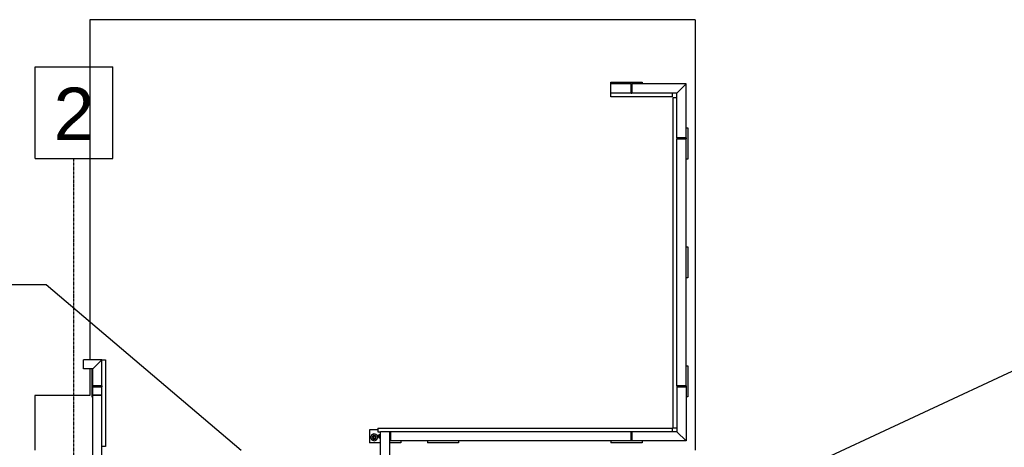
# Model space of a CAD drawing. Header units: millimetres. Extents: x -434 to 57429, y 89 to 37431.
# Tile 13 of 24: x 15124 to 20492, y 35099 to 37431. Entities that reach past the tile are written whole.
import ezdxf

# ---------------------------------------------------------------- set-up
doc = ezdxf.new("R2010")
doc.units = ezdxf.units.MM
doc.linetypes.add('DXK_LINE_DOT3', pattern=[5.9187, 2.979, -0.9799, 0.9799, -0.9799])
doc.styles.add('Arial', font='ARIAL.TTF', dxfattribs={"height": 0.2})

# ---------------------------------------------------------------- blocks, each defined once
blk = doc.blocks.new('GridLine-5327 - 1324')
at = {"color": 6}
for p, q in [((15208.7, 37174.3), (15631.3, 37174.3)), ((15208.7, 36674.3), (15208.7, 37174.3)), ((15631.3, 36674.3), (15631.3, 37174.3)), ((15208.7, 36674.3), (15631.3, 36674.3))]:
    blk.add_line(p, q, dxfattribs=at)
at = {"color": 6, "linetype": 'DXK_LINE_DOT3'}
blk.add_line((15420, 2674.3), (15420, 36674.3), dxfattribs=at)
at = {"color": 7, "style": 'Arial'}
blk.add_text('2', height=286.5, dxfattribs=at).set_placement((15308.7, 36774.3))
blk = doc.blocks.new('Bolt-6275 - 1285')
at = {"color": 7}
for p, q in [((36606.2, 3783), (36608.2, 3783)), ((36606.2, 3763), (36608.2, 3763)), ((36608.2, 3763), (36608.2, 3783)), ((36616.2, 3781.5), (36608.2, 3781.5)), ((36608.2, 3773), (36616.2, 3773)), ((36608.2, 3764.5), (36616.2, 3764.5)), ((36616.2, 3764.5), (36616.2, 3781.5)), ((36616.2, 3778), (36624.2, 3778)), ((36616.2, 3768), (36624.2, 3768)), ((36624.2, 3768.7), (36624.2, 3778)), ((36624.2, 3768), (36624.2, 3768.7))]:
    blk.add_line(p, q, dxfattribs=at)
blk = doc.blocks.new('Part-3645 - 1285')
at = {"color": 7}
for p, q in [((36556.2, 4305.8), (36606.2, 4305.8)), ((36556.2, 4305.8), (36556.2, 3748)), ((36606.2, 4305.8), (36606.2, 3748)), ((36556.2, 3748), (36606.2, 3748))]:
    blk.add_line(p, q, dxfattribs=at)
blk = doc.blocks.new('Bolt-6239 - 1285')
at = {"color": 7}
for p, q in [((36635.7, 3787.5), (36630.3, 3778)), ((36630.3, 3778), (36635.7, 3768.5)), ((36646.7, 3787.5), (36635.7, 3787.5)), ((36635.7, 3768.5), (36646.7, 3768.5)), ((36652.2, 3778), (36646.7, 3787.5)), ((36646.7, 3768.5), (36652.2, 3778))]:
    blk.add_line(p, q, dxfattribs=at)
for radius, start, end in [(18.5, 30, 210), (18.5, 210, 30), (6, 30, 210), (6, 210, 30)]:
    blk.add_arc((36641.2, 3778), radius, start, end, dxfattribs=at)
blk = doc.blocks.new('Part-3606 - 1285')
at = {"color": 7}
for p, q in [((38126.2, 4305.8), (38176.2, 4305.8)), ((38126.2, 4305.8), (38126.2, 3548.4)), ((38176.2, 4305.8), (38176.2, 3548.4)), ((38126.2, 3548.4), (38176.2, 3548.4))]:
    blk.add_line(p, q, dxfattribs=at)
blk = doc.blocks.new('Part-3716 - 1285')
at = {"color": 7}
for p, q in [((34971.1, 5500), (36311.1, 5500)), ((36391.1, 5500), (36541.2, 5500)), ((36624.2, 5500), (36626.2, 5500)), ((38106.2, 5500), (38108.2, 5500)), ((38191.2, 5500), (38341.2, 5500)), ((38421.2, 5500), (38491.2, 5500)), ((38491.2, 3887.7), (38491.2, 5500)), ((34891.2, 3897.7), (34891.2, 3898.7)), ((34891.2, 1500), (34891.2, 3847.7)), ((38491.2, 3550), (38491.2, 3847.7)), ((38191.2, 3405.3), (38191.2, 3550)), ((38191.2, 3550), (38491.2, 3550)), ((38191.2, 1500), (38191.2, 3355.3)), ((34891.2, 1500), (38191.2, 1500))]:
    blk.add_line(p, q, dxfattribs=at)
blk = doc.blocks.new('Part-4944 - 1285')
at = {"color": 7}
for p, q in [((38176.2, 3548.4), (38126.2, 3548.4)), ((38126.2, 3548.4), (38126.2, 3503)), ((38176.2, 3548.4), (38176.2, 3503)), ((38176.2, 3503), (38126.2, 3503))]:
    blk.add_line(p, q, dxfattribs=at)
blk = doc.blocks.new('Part-6130 - 1285')
at = {"color": 7}
for p, q in [((34991.1, 3498), (34941.1, 3498)), ((34941.1, 3498), (34941.1, 2150)), ((34991.1, 3498), (34991.1, 2150)), ((34991.1, 2150), (34941.1, 2150))]:
    blk.add_line(p, q, dxfattribs=at)
blk = doc.blocks.new('Part-4405 - 1285')
at = {"color": 7}
for p, q in [((35181.1, 1840), (35181.1, 1850)), ((35351.1, 1840), (35181.1, 1840)), ((35351.1, 1850), (35351.1, 1840))]:
    blk.add_line(p, q, dxfattribs=at)
blk = doc.blocks.new('Part-4407 - 1285')
at = {"color": 7}
for p, q in [((34991.1, 1900), (34941.1, 1850)), ((34991.1, 1900), (35236.1, 1900)), ((35236.1, 1900), (35236.1, 1850)), ((34941.1, 1850), (35236.1, 1850))]:
    blk.add_line(p, q, dxfattribs=at)
blk = doc.blocks.new('Part-4408 - 1285')
at = {"color": 7}
for p, q in [((35016.1, 1900), (35016.1, 1920)), ((35016.1, 1920), (35351.1, 1920)), ((35351.1, 1920), (35351.1, 1900))]:
    blk.add_line(p, q, dxfattribs=at)
blk = doc.blocks.new('Part-4411 - 1285')
at = {"color": 7}
for p, q in [((34931.1, 2260), (34941.1, 2260)), ((34931.1, 2090), (34931.1, 2260)), ((34941.1, 2090), (34931.1, 2090))]:
    blk.add_line(p, q, dxfattribs=at)
blk = doc.blocks.new('Part-4425 - 1285')
at = {"color": 7}
for p, q in [((34991.1, 3728), (35011.1, 3728)), ((35011.1, 3728), (35011.1, 1925)), ((35011.1, 1925), (34991.1, 1925))]:
    blk.add_line(p, q, dxfattribs=at)
blk = doc.blocks.new('Part-4426 - 1285')
at = {"color": 7}
for p, q in [((34991.1, 2145), (34941.1, 2145)), ((34941.1, 2145), (34941.1, 1850)), ((34991.1, 2145), (34991.1, 1900)), ((34991.1, 1900), (34941.1, 1850))]:
    blk.add_line(p, q, dxfattribs=at)
blk = doc.blocks.new('Part-4467 - 1285')
at = {"color": 7}
for p, q in [((35241.1, 1900), (35236.1, 1900)), ((35236.1, 1850), (35236.1, 1900)), ((35241.1, 1850), (35241.1, 1900)), ((35241.1, 1850), (35236.1, 1850))]:
    blk.add_line(p, q, dxfattribs=at)
blk = doc.blocks.new('Part-4473 - 1285')
at = {"color": 7}
for p, q in [((34941.1, 2145), (34941.1, 2150)), ((34941.1, 2150), (34991.1, 2150)), ((34991.1, 2145), (34991.1, 2150)), ((34941.1, 2145), (34991.1, 2145))]:
    blk.add_line(p, q, dxfattribs=at)
blk = doc.blocks.new('Part-6184 - 1285')
at = {"color": 7}
for p, q in [((34931.1, 3558), (34941.1, 3558)), ((34931.1, 3388), (34931.1, 3558)), ((34941.1, 3388), (34931.1, 3388))]:
    blk.add_line(p, q, dxfattribs=at)
blk = doc.blocks.new('Part-4945 - 1285')
at = {"color": 7}
for p, q in [((38106.2, 3355.3), (38106.2, 3828)), ((38106.2, 3828), (38126.2, 3828)), ((38126.2, 3355.3), (38106.2, 3355.3))]:
    blk.add_line(p, q, dxfattribs=at)
blk = doc.blocks.new('Part-4954 - 1285')
at = {"color": 7}
for p, q in [((38126.2, 3498), (38126.2, 3503)), ((38126.2, 3503), (38176.2, 3503)), ((38126.2, 3498), (38176.2, 3498)), ((38176.2, 3498), (38176.2, 3503))]:
    blk.add_line(p, q, dxfattribs=at)
blk = doc.blocks.new('Part-4957 - 1285')
at = {"color": 7}
for p, q in [((38181.2, 3558), (38176.2, 3558)), ((38181.2, 3405.3), (38181.2, 3558))]:
    blk.add_line(p, q, dxfattribs=at)
blk = doc.blocks.new('Part-4988 - 1285')
at = {"color": 7}
for p, q in [((38176.2, 3405.3), (38126.2, 3355.3)), ((38176.2, 3405.3), (38226.2, 3405.3)), ((38226.2, 3405.3), (38226.2, 3355.3)), ((38126.2, 3355.3), (38226.2, 3355.3))]:
    blk.add_line(p, q, dxfattribs=at)
blk = doc.blocks.new('Part-4989 - 1285')
at = {"color": 7}
for p, q in [((38176.2, 3498), (38126.2, 3498)), ((38126.2, 3498), (38126.2, 3355.3)), ((38176.2, 3498), (38176.2, 3405.3)), ((38176.2, 3405.3), (38126.2, 3355.3))]:
    blk.add_line(p, q, dxfattribs=at)
blk = doc.blocks.new('Part-6132 - 1285')
at = {"color": 7}
for p, q in [((35016.1, 3728), (35016.1, 3748)), ((36621.1, 3728), (35016.1, 3728)), ((36621.1, 3748), (36606.2, 3748)), ((36621.1, 3728), (36621.1, 3748))]:
    blk.add_line(p, q, dxfattribs=at)
blk = doc.blocks.new('Part-6210 - 1285')
at = {"color": 7}
for p, q in [((34931.1, 2909), (34941.1, 2909)), ((34931.1, 2739), (34931.1, 2909)), ((34941.1, 2739), (34931.1, 2739))]:
    blk.add_line(p, q, dxfattribs=at)
blk = doc.blocks.new('Part-6131 - 1285')
at = {"color": 7}
for p, q in [((35241.1, 3798), (35241.1, 3748)), ((35241.1, 3798), (36551.2, 3798)), ((36551.2, 3798), (36551.2, 3748)), ((35241.1, 3748), (36551.2, 3748))]:
    blk.add_line(p, q, dxfattribs=at)
blk = doc.blocks.new('Part-6134 - 1285')
at = {"color": 7}
for p, q in [((34991.1, 3748), (34941.1, 3798)), ((34941.1, 3798), (35236.1, 3798)), ((35236.1, 3748), (35236.1, 3798)), ((34991.1, 3748), (35236.1, 3748))]:
    blk.add_line(p, q, dxfattribs=at)
blk = doc.blocks.new('Part-6142 - 1285')
at = {"color": 7}
for p, q in [((34941.1, 3503), (34941.1, 3798)), ((34991.1, 3748), (34941.1, 3798)), ((34991.1, 3503), (34991.1, 3748)), ((34991.1, 3503), (34941.1, 3503))]:
    blk.add_line(p, q, dxfattribs=at)
blk = doc.blocks.new('Part-6152 - 1285')
at = {"color": 7}
for p, q in [((35236.1, 3798), (35236.1, 3748)), ((35236.1, 3798), (35241.1, 3798)), ((35241.1, 3798), (35241.1, 3748)), ((35236.1, 3748), (35241.1, 3748))]:
    blk.add_line(p, q, dxfattribs=at)
blk = doc.blocks.new('Part-6153 - 1285')
at = {"color": 7}
for p, q in [((34941.1, 3498), (34941.1, 3503)), ((34941.1, 3503), (34991.1, 3503)), ((34941.1, 3498), (34991.1, 3498)), ((34991.1, 3498), (34991.1, 3503))]:
    blk.add_line(p, q, dxfattribs=at)
blk = doc.blocks.new('Part-6159 - 1285')
at = {"color": 7}
for p, q in [((35181.1, 3798), (35181.1, 3808)), ((35181.1, 3808), (35351.1, 3808)), ((35351.1, 3798), (35351.1, 3808))]:
    blk.add_line(p, q, dxfattribs=at)
blk = doc.blocks.new('Part-6206 - 1285')
at = {"color": 7}
for p, q in [((35241.1, 1900), (35241.1, 1850)), ((35241.1, 1900), (35351.1, 1900)), ((35351.1, 1900), (35351.1, 1850)), ((35241.1, 1850), (35351.1, 1850))]:
    blk.add_line(p, q, dxfattribs=at)
blk = doc.blocks.new('Part-6236 - 1285')
at = {"color": 7}
blk.add_line((36556.2, 3748), (36606.2, 3748), dxfattribs=at)
blk = doc.blocks.new('Part-6238 - 1285')
at = {"color": 7}
for p, q in [((36496.2, 3798), (36496.2, 3808)), ((36496.2, 3808), (36556.2, 3808)), ((36606.2, 3808), (36666.2, 3808)), ((36666.2, 3738), (36666.2, 3808)), ((36621.1, 3738), (36666.2, 3738))]:
    blk.add_line(p, q, dxfattribs=at)
blk = doc.blocks.new('Part-6245 - 1285')
at = {"color": 7}
for p, q in [((36181.1, 3798), (36181.1, 3808)), ((36181.1, 3808), (36351.1, 3808)), ((36351.1, 3798), (36351.1, 3808))]:
    blk.add_line(p, q, dxfattribs=at)
blk = doc.blocks.new('Part-6274 - 1285')
at = {"color": 7}
for p, q in [((36551.2, 3798), (36551.2, 3748)), ((36551.2, 3798), (36556.2, 3798)), ((36551.2, 3748), (36556.2, 3748))]:
    blk.add_line(p, q, dxfattribs=at)
blk = doc.blocks.new('Bolt-6276 - 1285')
at = {"color": 7}
for p, q in [((36606.2, 3783), (36608.2, 3783)), ((36606.2, 3763), (36608.2, 3763)), ((36608.2, 3763), (36608.2, 3783)), ((36616.2, 3781.5), (36608.2, 3781.5)), ((36608.2, 3773), (36616.2, 3773)), ((36608.2, 3764.5), (36616.2, 3764.5)), ((36616.2, 3764.5), (36616.2, 3781.5)), ((36616.2, 3778), (36624.2, 3778)), ((36616.2, 3768), (36624.2, 3768)), ((36624.2, 3768.7), (36624.2, 3778)), ((36624.2, 3768), (36624.2, 3768.7))]:
    blk.add_line(p, q, dxfattribs=at)
blk = doc.blocks.new('zw$2786')
at = {"rotation": 180}
for name in ['Part-3716 - 1285', 'Part-4405 - 1285', 'Part-6206 - 1285', 'Part-4467 - 1285', 'Part-4407 - 1285', 'Part-4426 - 1285', 'Part-4408 - 1285', 'Part-4425 - 1285', 'Part-4411 - 1285', 'Part-4473 - 1285', 'Part-6130 - 1285', 'Part-6210 - 1285', 'Part-4988 - 1285', 'Part-4989 - 1285', 'Part-4945 - 1285', 'Part-6184 - 1285', 'Part-4957 - 1285', 'Part-4954 - 1285', 'Part-6153 - 1285', 'Part-4944 - 1285', 'Part-3606 - 1285', 'Part-6142 - 1285', 'Part-6238 - 1285', 'Bolt-6239 - 1285', 'Bolt-6275 - 1285', 'Bolt-6276 - 1285', 'Part-6132 - 1285', 'Part-3645 - 1285', 'Part-6236 - 1285', 'Part-6274 - 1285', 'Part-6131 - 1285', 'Part-6152 - 1285', 'Part-6134 - 1285', 'Part-6245 - 1285', 'Part-6159 - 1285']:
    blk.add_blockref(name, (43678.5, 7257.1), dxfattribs=at)

msp = doc.modelspace()

# ---------------------------------------------------------------- linework, layer by layer
at = {"color": 136}
for p, q in [((11968.9, 35986.4), (15268, 35986.4)), ((15268, 35986.4), (16332.2, 35083.8)), ((21215.1, 35830.2), (18018.9, 34341.8))]:
    msp.add_line(p, q, dxfattribs=at)

# ---------------------------------------------------------------- block references
for name, p in [('zw$2786', (10020, 31674.3)), ('GridLine-5327 - 1324', (0, 0))]:
    msp.add_blockref(name, p)

doc.saveas('drawing.dxf')
